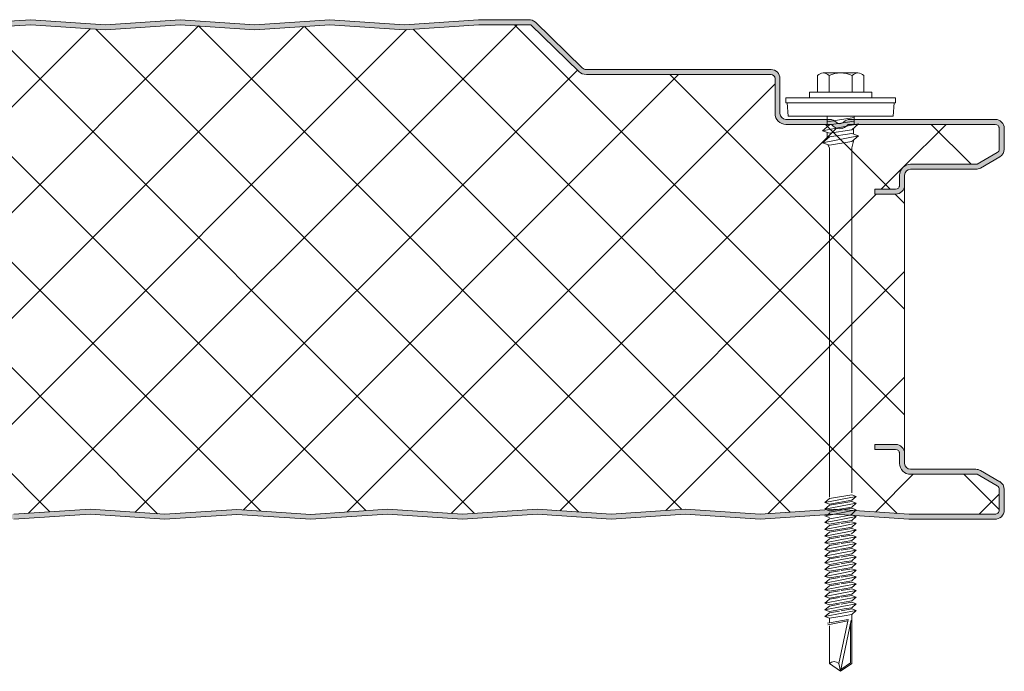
# Model space of a CAD drawing. Header units: millimetres. Extents: x 4011 to 12224, y -1824 to 4419.
# Tile 8 of 11: x 4954 to 5151, y 3897 to 4028. Entities that reach past the tile are written whole.
import ezdxf

# ---------------------------------------------------------------- set-up
doc = ezdxf.new("R2010")
doc.units = ezdxf.units.MM
doc.layers.add('A-DETL-GENF', color=92, linetype='Continuous', lineweight=13)

# ---------------------------------------------------------------- blocks, each defined once
blk = doc.blocks.new('HFX 1000 - SATINLINE - SATINLINE - HFX 1000 100mm - SATINLINE - SATINLINE-4530889-JOINT 15')
at = {"layer": 'A-DETL-GENF'}
h = blk.add_hatch(color=256, dxfattribs=at)
h.paths.add_polyline_path([(619.08, -0.04), (634.65, 0.99), (649.69, 0), (664.13, 0.95), (678.87, -0.04), (694.37, 0.99), (709.4, 0), (724.37, 0.99), (739.26, 0.01), (754.09, 0.99), (769.12, 0), (784.37, 0.97), (799.4, -0.02), (814.65, 0.99), (829.57, -0.01), (844.01, 0.96), (858.98, -0.03), (874.37, 0.99), (889.28, -0.01), (904.37, 0.99), (919.2, 0), (934.09, 0.99), (949, -0.01), (964.09, 0.99), (979.2, 0), (996.6, 0.05), (997, 0.19), (997.27, 0.34), (997.57, 0.63), (997.87, 1.14), (997.95, 1.38), (998, 1.8), (998, 5.96), (997.9, 6.52), (997.76, 6.86), (997.48, 7.23), (997, 7.57), (993.22, 9.75), (992.73, 9.94), (992.32, 9.99), (978.89, 10.04), (978.6, 10.16), (978.35, 10.35), (978.15, 10.62), (978.04, 10.88), (978, 11.19), (978, 13.19), (977.94, 13.66), (977.76, 14.09), (977.48, 14.47), (977, 14.79), (976.67, 14.93), (975.92, 14.99), (972, 14.99), (972, 13.99), (976.41, 13.97), (976.77, 13.76), (976.98, 13.4), (977, 13.19), (977, 11.19), (977.08, 10.63), (977.37, 10), (977.65, 9.64), (978.1, 9.29), (978.63, 9.07), (979.2, 8.99), (992.54, 8.99), (996.77, 6.52), (996.98, 6.16), (997, 5.96), (996.98, 1.61), (996.8, 1.27), (996.49, 1.05), (996.12, 1), (978.1, 1.05), (964, 2), (948.86, 1), (934, 2), (919.14, 1), (904.28, 2), (889.28, 0.99), (874.28, 2), (858.45, 0.99), (844.01, 1.96), (829.57, 0.99), (814.57, 2), (799, 0.99), (784, 2), (768.86, 1), (754, 2), (739.14, 1), (724.28, 2), (709.28, 0.99), (694.28, 2), (678.45, 0.99), (664.01, 1.96), (649.57, 0.99), (634.57, 2), (619.08, 0.96), (604.14, 1.96), (589.7, 0.99), (574.7, 2), (559.14, 0.99), (544.14, 2), (529, 1), (514.14, 2), (499.28, 1), (484.42, 2), (469.42, 0.99), (454.42, 2), (438.94, 0.97), (424.14, 1.96), (409.35, 0.97), (394, 2), (379.14, 1), (364.28, 2), (349.28, 0.99), (334.28, 2), (318.45, 0.99), (304.01, 1.96), (289.57, 0.99), (274.57, 2), (259.08, 0.96), (244.14, 1.96), (229.7, 0.99), (214.7, 2), (199.42, 0.97), (184.14, 2), (169, 1), (154.14, 2), (139.28, 1), (124.42, 2), (109.42, 0.99), (94.42, 2), (78.94, 0.97), (64.14, 1.96), (48.97, 1), (34, 2), (19.11, 1), (1.59, 1.02), (1.23, 1.23), (1.03, 1.59), (1, 2), (1, 9.3), (0.87, 10), (0.71, 10.4), (0.36, 10.85), (-0.1, 11.2), (-0.63, 11.42), (-1.2, 11.5), (-20.41, 11.52), (-20.77, 11.73), (-20.97, 12.09), (-21, 12.3), (-20.97, 13.4), (-20.77, 13.76), (-20.41, 13.97), (-20.2, 14), (-16, 14), (-16, 15), (-20.2, 15), (-20.67, 14.93), (-21.1, 14.75), (-21.47, 14.47), (-21.76, 14.1), (-21.94, 13.66), (-22, 13.2), (-21.99, 12.21), (-21.94, 11.83), (-21.76, 11.4), (-21.47, 11.02), (-21, 10.7), (-20.67, 10.56), (-20.2, 10.5), (-0.89, 10.45), (-0.6, 10.33), (-0.24, 10), (-0.16, 9.9), (-0.04, 9.61), (0, 9.3), (0, 1.8), (0.06, 1.33), (0.36, 0.75), (0.53, 0.52), (1, 0.2), (1.33, 0.06), (1.8, 0), (19.14, 0), (34.05, 1), (49.47, -0.02), (64.26, 0.95), (79.12, -0.03), (94.51, 0.99), (109.42, -0.01), (124.51, 0.99), (139.28, 0), (154.23, 0.99), (169.14, -0.01), (184.51, 0.97), (199.54, -0.02), (215.07, 0.97), (229.7, -0.01), (244.16, 0.96), (259.08, -0.04), (274.65, 0.99), (289.57, -0.01), (304.01, 0.96), (318.87, -0.04), (334.37, 0.99), (349.4, 0), (364.37, 0.99), (379.14, 0), (394, 1), (409.35, -0.03), (424.14, 0.96), (439.12, -0.03), (454.51, 0.99), (469.54, 0), (484.51, 0.99), (499.4, 0.01), (514.26, 0.99), (529.26, 0), (544.51, 0.97), (559.54, -0.02), (574.79, 0.99), (589.82, 0), (604.16, 0.96), (619.04, -0.04)])
h.paths.add_polyline_path([(972, 65.19), (976.2, 65.19), (976.67, 65.25), (977.1, 65.43), (977.48, 65.72), (977.81, 66.22), (977.94, 66.52), (978, 66.99), (978.04, 69.3), (978.16, 69.59), (978.35, 69.84), (978.63, 70.04), (978.89, 70.15), (979.2, 70.19), (992.73, 70.24), (992.79, 70.25), (993.22, 70.43), (997.1, 72.67), (997.48, 72.96), (997.76, 73.33), (997.94, 73.76), (998, 74.61), (998, 78.39), (997.9, 78.96), (997.76, 79.29), (997.48, 79.66), (997, 79.99), (996.6, 80.14), (996.04, 80.19), (966.7, 80.15), (966.36, 80.05), (965.76, 79.67), (965.38, 79.4), (964.92, 79.33), (964.48, 79.47), (963.68, 80.04), (963.32, 80.15), (962.95, 80.19), (953.88, 80.24), (953.6, 80.35), (953.35, 80.54), (953.16, 80.79), (953.03, 81.18), (953, 81.39), (952.99, 88.51), (952.94, 88.86), (952.76, 89.29), (952.48, 89.66), (952, 89.99), (951.67, 90.13), (951.2, 90.19), (913.85, 90.23), (913.48, 90.41), (913.07, 90.77), (903.62, 99.91), (903.28, 100.08), (902.91, 100.17), (902.53, 100.19), (892.52, 100.19), (877.58, 99.19), (862.66, 100.19), (847.58, 99.19), (832.66, 100.19), (817.58, 99.19), (802.66, 100.19), (787.58, 99.19), (772.66, 100.19), (757.58, 99.19), (742.66, 100.19), (727.58, 99.19), (712.66, 100.19), (697.58, 99.19), (682.66, 100.19), (667.58, 99.19), (652.66, 100.19), (637.58, 99.19), (622.66, 100.19), (607.58, 99.19), (592.66, 100.19), (577.58, 99.19), (562.66, 100.19), (547.58, 99.19), (532.66, 100.19), (517.58, 99.19), (502.66, 100.19), (487.58, 99.19), (472.66, 100.19), (457.58, 99.19), (442.66, 100.19), (427.58, 99.19), (412.66, 100.19), (397.58, 99.19), (382.66, 100.19), (367.58, 99.19), (352.66, 100.19), (337.58, 99.19), (322.66, 100.19), (307.58, 99.19), (292.66, 100.19), (277.58, 99.19), (262.66, 100.19), (247.58, 99.19), (232.66, 100.19), (217.58, 99.19), (202.66, 100.19), (187.58, 99.19), (172.66, 100.19), (157.58, 99.19), (142.66, 100.19), (127.58, 99.19), (112.66, 100.19), (97.58, 99.19), (82.66, 100.19), (67.58, 99.19), (52.66, 100.19), (37.58, 99.19), (22.66, 100.19), (7.58, 99.19), (-7.34, 100.19), (-22.42, 99.19), (-37.34, 100.19), (-47.33, 100.19), (-47.79, 100.13), (-48.22, 99.96), (-48.59, 99.68), (-55.75, 92.64), (-55.95, 92.11), (-55.99, 91.93), (-55.95, 91.44), (-55.88, 91.19), (-55.7, 90.86), (-55.44, 90.58), (-55.13, 90.37), (-54.54, 90.21), (-54.4, 90.19), (-26.2, 90.14), (-0.56, 82.27), (-0.33, 82.09), (-0.14, 81.81), (-0.04, 81.56), (0, 81.26), (-0.04, 71.08), (-0.16, 70.79), (-0.35, 70.54), (-0.6, 70.35), (-0.89, 70.23), (-1.2, 70.19), (-20.2, 70.19), (-20.67, 70.13), (-21.1, 69.95), (-21.47, 69.66), (-21.76, 69.29), (-21.94, 68.86), (-22, 67.99), (-22, 66.99), (-21.94, 66.52), (-21.76, 66.09), (-21.47, 65.72), (-21.1, 65.43), (-20.67, 65.25), (-20.2, 65.19), (-16, 65.19), (-16, 66.19), (-20.41, 66.22), (-20.77, 66.42), (-20.97, 66.78), (-21, 66.99), (-20.97, 68.6), (-20.77, 68.96), (-20.41, 69.16), (-20.2, 69.19), (-1.2, 69.19), (-0.63, 69.26), (-0.1, 69.48), (0.48, 70), (0.71, 70.29), (0.93, 70.82), (1, 71.39), (1, 81.26), (0.93, 81.82), (0.71, 82.35), (0.39, 82.78), (-0.05, 83.13), (-0.56, 83.36), (-26.2, 91.19), (-54.54, 91.21), (-54.82, 91.36), (-54.97, 91.61), (-54.99, 91.86), (-54.88, 92.13), (-54.67, 92.36), (-47.66, 99.19), (-37.37, 99.19), (-22.33, 98.18), (-7.34, 99.19), (7.66, 98.18), (22.66, 99.19), (37.66, 98.18), (52.66, 99.19), (67.66, 98.18), (82.66, 99.19), (97.66, 98.18), (112.66, 99.19), (127.66, 98.18), (142.66, 99.19), (157.66, 98.18), (172.66, 99.19), (187.66, 98.18), (202.66, 99.19), (217.66, 98.18), (232.66, 99.19), (247.66, 98.18), (262.66, 99.19), (277.66, 98.18), (292.66, 99.19), (307.66, 98.18), (322.66, 99.19), (337.66, 98.18), (352.66, 99.19), (367.66, 98.18), (382.66, 99.19), (397.66, 98.18), (412.66, 99.19), (427.66, 98.18), (442.66, 99.19), (457.66, 98.18), (472.66, 99.19), (487.66, 98.18), (502.66, 99.19), (517.66, 98.18), (532.66, 99.19), (547.66, 98.18), (562.66, 99.19), (577.66, 98.18), (592.66, 99.19), (607.66, 98.18), (622.66, 99.19), (637.66, 98.18), (652.66, 99.19), (667.66, 98.18), (682.66, 99.19), (697.66, 98.18), (713.05, 99.17), (727.66, 98.18), (742.66, 99.19), (757.66, 98.18), (772.66, 99.19), (787.66, 98.18), (802.66, 99.19), (817.66, 98.18), (832.66, 99.19), (847.66, 98.18), (862.66, 99.19), (877.66, 98.18), (892.56, 99.19), (902.99, 99.19), (912.62, 89.81), (913.07, 89.47), (913.59, 89.26), (914.15, 89.19), (951.41, 89.16), (951.77, 88.96), (951.98, 88.6), (952, 88.39), (952, 81.39), (952.08, 80.82), (952.3, 80.29), (952.65, 79.83), (953.1, 79.48), (953.63, 79.26), (954.2, 79.19), (963.35, 79.19), (963.67, 78.83), (964.07, 78.55), (964.52, 78.38), (965, 78.32), (965.48, 78.38), (965.93, 78.55), (966.33, 78.83), (966.65, 79.19), (996.41, 79.16), (996.77, 78.96), (996.98, 78.6), (997, 78.39), (996.98, 74.02), (996.77, 73.66), (996.6, 73.54), (992.54, 71.19), (979.2, 71.19), (978.63, 71.11), (978.1, 70.9), (977.65, 70.55), (977.26, 70), (977.08, 69.56), (977, 68.99), (976.98, 66.78), (976.77, 66.42), (976.41, 66.22), (976.2, 66.19), (972, 66.19), (972, 65.25)])
h = blk.add_hatch(dxfattribs=at)
h.set_pattern_fill('FP_3', color=256, style=0, pattern_type=2)
h.set_pattern_definition([(45, (-4153.283, -3928.016), (-10.6066, 10.6066), []), (135, (-4153.283, -3928.016), (-10.6066, -10.6066), [])])
h.paths.add_polyline_path([(259.08, 0.96), (274.57, 2), (289.57, 0.99), (304.01, 1.96), (318.87, 0.96), (334.28, 2), (349.28, 0.99), (364.28, 2), (379.14, 1), (394, 2), (409.35, 0.97), (424.14, 1.96), (439, 0.96), (454.42, 2), (469.42, 0.99), (484.42, 2), (499.28, 1), (514.14, 2), (529.14, 0.99), (544.14, 2), (559.42, 0.97), (574.7, 2), (589.7, 0.99), (604.14, 1.96), (619.08, 0.96), (634.57, 2), (649.57, 0.99), (664.01, 1.96), (678.87, 0.96), (694.28, 2), (709.28, 0.99), (724.28, 2), (739.14, 1), (754, 2), (769, 0.99), (784, 2), (799.28, 0.97), (814.57, 2), (829.57, 0.99), (844.01, 1.96), (858.87, 0.96), (874.28, 2), (889.28, 0.99), (904.28, 2), (919.14, 1), (934, 2), (949, 0.99), (964, 2), (978.9, 1), (996.49, 1.05), (996.8, 1.27), (996.91, 1.43), (997, 1.8), (997, 5.96), (996.9, 6.36), (996.6, 6.65), (992.54, 8.99), (979.2, 8.99), (978.63, 9.07), (978.1, 9.29), (977.65, 9.64), (977.3, 10.09), (977.08, 10.63), (977, 11.19), (977, 13.19), (976.9, 13.59), (976.6, 13.89), (976.2, 13.99), (972, 13.99), (972, 14.99), (976.2, 14.99), (976.67, 14.93), (977.1, 14.75), (977.48, 14.47), (977.76, 14.09), (977.94, 13.66), (978, 13.19), (978, 66.99), (977.94, 66.52), (977.76, 66.09), (977.48, 65.72), (977.1, 65.43), (976.67, 65.25), (976.2, 65.19), (972, 65.19), (972, 66.19), (976.41, 66.22), (976.77, 66.42), (976.9, 66.59), (977, 66.99), (977, 68.99), (977.08, 69.56), (977.3, 70.09), (977.65, 70.55), (978.1, 70.9), (978.63, 71.11), (979.2, 71.19), (992.54, 71.19), (996.77, 73.66), (996.9, 73.83), (997, 74.23), (997, 78.39), (996.9, 78.79), (996.6, 79.08), (996.2, 79.19), (966.65, 79.19), (966.33, 78.83), (965.93, 78.55), (965.48, 78.38), (965, 78.32), (964.52, 78.38), (964.07, 78.55), (963.67, 78.83), (963.35, 79.19), (954.2, 79.19), (953.63, 79.26), (953.1, 79.48), (952.65, 79.83), (952.3, 80.29), (952.08, 80.82), (952, 81.39), (952, 88.39), (951.9, 88.79), (951.6, 89.08), (951.2, 89.19), (914.15, 89.19), (913.59, 89.26), (913.07, 89.47), (912.62, 89.81), (902.99, 99.19), (892.56, 99.19), (877.66, 98.18), (862.66, 99.19), (847.66, 98.18), (832.66, 99.19), (817.66, 98.18), (802.66, 99.19), (787.66, 98.18), (772.66, 99.19), (757.66, 98.18), (742.66, 99.19), (727.66, 98.18), (712.66, 99.19), (697.66, 98.18), (682.66, 99.19), (667.66, 98.18), (652.66, 99.19), (637.66, 98.18), (622.66, 99.19), (607.66, 98.18), (592.66, 99.19), (577.66, 98.18), (562.66, 99.19), (547.66, 98.18), (532.66, 99.19), (517.66, 98.18), (502.66, 99.19), (487.66, 98.18), (472.66, 99.19), (457.66, 98.18), (442.66, 99.19), (427.66, 98.18), (412.66, 99.19), (397.66, 98.18), (382.66, 99.19), (367.66, 98.18), (352.66, 99.19), (337.66, 98.18), (322.66, 99.19), (307.66, 98.18), (292.66, 99.19), (277.66, 98.18), (262.66, 99.19), (247.66, 98.18), (232.66, 99.19), (217.66, 98.18), (202.66, 99.19), (187.66, 98.18), (172.66, 99.19), (157.66, 98.18), (142.66, 99.19), (127.66, 98.18), (112.66, 99.19), (97.66, 98.18), (82.66, 99.19), (67.66, 98.18), (52.66, 99.19), (37.66, 98.18), (22.66, 99.19), (7.66, 98.18), (-7.34, 99.19), (-22.33, 98.18), (-37.37, 99.19), (-47.66, 99.19), (-54.91, 92.11), (-54.97, 91.98), (-54.95, 91.56), (-54.79, 91.34), (-54.54, 91.21), (-54.4, 91.19), (-26.2, 91.19), (-0.56, 83.36), (-0.05, 83.13), (0.39, 82.78), (0.72, 82.33), (0.93, 81.81), (1, 81.26), (1, 71.39), (0.93, 70.82), (0.71, 70.29), (0.36, 69.83), (-0.1, 69.48), (-0.63, 69.26), (-1.2, 69.19), (-20.41, 69.16), (-20.77, 68.96), (-20.89, 68.79), (-21, 68.39), (-21, 66.99), (-20.89, 66.59), (-20.6, 66.3), (-20.2, 66.19), (-16, 66.19), (-16, 65.19), (-20.2, 65.19), (-20.67, 65.25), (-21.1, 65.43), (-21.47, 65.72), (-21.76, 66.09), (-21.94, 66.52), (-22, 66.99), (-22, 13.2), (-21.94, 13.66), (-21.76, 14.1), (-21.47, 14.47), (-21.1, 14.75), (-20.67, 14.93), (-20.2, 15), (-16, 15), (-16, 14), (-20.41, 13.97), (-20.77, 13.76), (-20.89, 13.6), (-21, 13.2), (-21, 12.3), (-20.89, 11.9), (-20.6, 11.6), (-20.2, 11.5), (-1.2, 11.5), (-0.63, 11.42), (-0.1, 11.2), (0.36, 10.85), (0.71, 10.4), (0.93, 9.86), (1, 9.3), (1, 1.8), (1.11, 1.4), (1.4, 1.1), (1.8, 1), (19.11, 1), (34, 2), (49.35, 0.97), (64.14, 1.96), (79, 0.96), (94.42, 2), (109.42, 0.99), (124.42, 2), (139.28, 1), (154.14, 2), (169.14, 0.99), (184.14, 2), (199.42, 0.97), (214.7, 2), (229.7, 0.99), (244.14, 1.96)])
for p, q in [((802.66, 100.19), (787.66, 99.19)), ((802.66, 99.19), (787.66, 98.18)), ((817.66, 99.19), (802.66, 100.19)), ((817.66, 98.18), (802.66, 99.19)), ((832.66, 100.19), (817.66, 99.19)), ((832.66, 99.19), (817.66, 98.18)), ((847.66, 99.19), (832.66, 100.19)), ((847.66, 98.18), (832.66, 99.19)), ((862.66, 100.19), (847.66, 99.19)), ((862.66, 99.19), (847.66, 98.18)), ((877.66, 99.19), (862.66, 100.19)), ((877.66, 98.18), (862.66, 99.19)), ((892.52, 100.19), (877.66, 99.19)), ((892.56, 99.19), (877.66, 98.18)), ((902.53, 100.19), (892.52, 100.19)), ((902.99, 99.19), (892.56, 99.19)), ((912.62, 89.81), (902.99, 99.19)), ((913.31, 90.53), (903.92, 99.68)), ((951.2, 90.19), (914.15, 90.19)), ((951.2, 89.19), (914.15, 89.19)), ((960.52, 88.98), (960.52, 85.65)), ((961.68, 89.51), (968.64, 89.51)), ((962.84, 88.98), (962.84, 85.65)), ((967.48, 88.98), (967.48, 85.65)), ((969.8, 88.98), (969.8, 85.65)), ((952, 81.39), (952, 88.39)), ((953, 81.39), (953, 88.39)), ((971.41, 85.65), (958.91, 85.65)), ((958.91, 85.65), (958.91, 84.51)), ((971.41, 84.51), (971.41, 85.65)), ((976.16, 84.51), (954.16, 84.51)), ((954.16, 84.51), (954.16, 83.51)), ((954.16, 83.51), (976.16, 83.51)), ((954.41, 83.51), (954.63, 80.81)), ((975.69, 80.81), (975.91, 83.51)), ((976.16, 83.51), (976.16, 84.51)), ((962.95, 80.19), (954.2, 80.19)), ((963.35, 79.19), (954.2, 79.19)), ((975.69, 80.81), (954.63, 80.81)), ((961.55, 77.89), (968.77, 79.29)), ((962.91, 79.07), (961.55, 77.89)), ((962.47, 80.81), (962.47, 78.69)), ((967.86, 80.55), (962.47, 79.73)), ((967.86, 79.83), (962.91, 79.07)), ((996.2, 79.19), (966.65, 79.19)), ((996.2, 80.19), (967.05, 80.19)), ((968.77, 79.29), (967.41, 78.11)), ((967.86, 80.81), (967.86, 79.11)), ((962.91, 77.42), (961.55, 77.89)), ((962.47, 77.57), (962.47, 76.31)), ((967.41, 78.11), (962.91, 77.42)), ((967.41, 77.38), (962.91, 76.7)), ((968.77, 76.92), (967.41, 77.38)), ((967.77, 78.43), (967.77, 77.26)), ((997, 74.23), (997, 78.39)), ((998, 74.23), (998, 78.39)), ((961.55, 75.52), (968.77, 76.92)), ((962.91, 76.7), (961.55, 75.52)), ((961.55, 75.52), (962.91, 75.05)), ((962.6, 75.16), (962.92, 74.42)), ((962.91, 75.05), (967.41, 75.74)), ((967.41, 75.74), (968.77, 76.92)), ((967.42, 74.46), (967.79, 76.07)), ((962.92, 74.42), (962.92, 4.42)), ((967.42, 5.25), (967.42, 74.46)), ((992.54, 71.19), (996.6, 73.54)), ((979.2, 71.19), (992.54, 71.19)), ((993.22, 70.43), (997.1, 72.67)), ((979.2, 70.19), (992.32, 70.19)), ((977, 66.99), (977, 68.99)), ((978, 66.99), (978, 68.99)), ((972, 65.19), (972, 66.19)), ((972, 66.19), (976.2, 66.19)), ((978, 13.19), (978, 66.99)), ((976.2, 65.19), (972, 65.19)), ((972, 13.99), (972, 14.99)), ((972, 14.99), (976.2, 14.99)), ((976.2, 13.99), (972, 13.99)), ((977, 11.19), (977, 13.19)), ((978, 11.19), (978, 13.19)), ((992.32, 9.99), (979.2, 9.99)), ((992.54, 8.99), (979.2, 8.99)), ((996.6, 6.65), (992.54, 8.99)), ((997.1, 7.51), (993.22, 9.75)), ((997, 1.8), (997, 5.96)), ((998, 1.8), (998, 5.96)), ((962.01, 3.34), (968.31, 4.56)), ((962.91, 4.12), (962.01, 3.34)), ((962.91, 4.12), (967.41, 4.87)), ((968.31, 4.56), (967.41, 4.87)), ((968.31, 4.56), (967.41, 3.78)), ((799.28, 0.97), (814.57, 2)), ((814.57, 2), (829.57, 0.99)), ((858.87, 0.96), (874.28, 2)), ((874.28, 2), (889.28, 0.99)), ((889.28, 0.99), (904.28, 2)), ((904.28, 2), (919.14, 1)), ((919.14, 1), (934, 2)), ((934, 2), (949, 0.99)), ((949, 0.99), (964, 2)), ((962.01, 3.34), (962.91, 3.03)), ((962.01, 1.99), (968.31, 3.21)), ((962.91, 2.77), (962.01, 1.99)), ((962.01, 1.99), (962.91, 1.68)), ((962.91, 3.03), (967.41, 3.78)), ((967.41, 3.52), (962.91, 2.77)), ((967.41, 2.43), (962.91, 1.68)), ((967.41, 2.18), (962.91, 1.42)), ((964, 2), (978.9, 1)), ((968.31, 3.21), (967.41, 3.52)), ((968.31, 3.21), (967.41, 2.43)), ((968.31, 1.87), (967.41, 2.18)), ((799.28, -0.03), (814.57, 1)), ((814.57, 1), (829.57, -0.01)), ((829.57, 0.99), (844.01, 1.96)), ((829.57, -0.01), (844.01, 0.96)), ((844.01, 1.96), (858.87, 0.96)), ((844.01, 0.96), (858.87, -0.04)), ((858.87, -0.04), (874.28, 1)), ((874.28, 1), (889.28, -0.01)), ((889.28, -0.01), (904.28, 1)), ((904.28, 1), (919.14, 0)), ((919.14, 0), (934, 1)), ((934, 1), (949, -0.01)), ((949, -0.01), (964, 1)), ((962.01, 0.64), (963.11, 0.86)), ((962.01, 0.64), (962.91, 0.33)), ((962.91, 0.08), (962.01, -0.7)), ((962.4, 0.72), (962.99, 1.18)), ((962.91, 0.08), (963.76, 0.22)), ((962.92, 0.82), (968.31, 1.87)), ((963.76, 0.22), (967.41, 0.83)), ((964, 1), (978.86, 0)), ((968.31, 0.52), (964.26, -0.27)), ((968.31, 0.52), (967.18, 0.91)), ((968.31, 1.87), (967.24, 0.8)), ((968.31, 0.52), (967.41, -0.26)), ((978.86, 0), (996.07, 0)), ((978.9, 1), (996.12, 1)), ((964.26, -0.27), (962.01, -0.7)), ((962.01, -0.7), (962.91, -1.01)), ((962.91, -1.27), (962.01, -2.05)), ((962.01, -2.05), (965.4, -1.39)), ((962.91, -1.01), (964.71, -0.71)), ((964.93, -0.93), (962.91, -1.27)), ((965.88, -1.86), (962.91, -2.36)), ((964.71, -0.71), (967.41, -0.26)), ((967.41, -0.52), (965.25, -0.88)), ((965.4, -1.39), (968.31, -0.83)), ((967.41, -1.61), (965.88, -1.86)), ((967.41, -1.86), (966.11, -2.08)), ((968.31, -0.83), (967.41, -0.52)), ((968.31, -0.83), (967.41, -1.61)), ((968.31, -2.17), (967.41, -1.86)), ((962.01, -2.05), (962.91, -2.36)), ((962.01, -3.4), (966.55, -2.52)), ((962.91, -2.62), (962.01, -3.4)), ((962.01, -3.4), (962.91, -3.71)), ((966.11, -2.08), (962.91, -2.62)), ((962.91, -3.71), (967.06, -3.01)), ((964.93, -3.62), (962.91, -3.96)), ((967.41, -3.21), (965.25, -3.57)), ((965.4, -4.08), (968.31, -3.52)), ((966.55, -2.52), (968.31, -2.17)), ((968.31, -2.17), (967.38, -2.96)), ((968.31, -3.52), (967.41, -3.21)), ((968.31, -3.52), (967.41, -4.3)), ((962.91, -3.96), (962.01, -4.74)), ((962.01, -4.74), (965.4, -4.08)), ((962.01, -4.74), (962.91, -5.05)), ((962.91, -5.32), (962.01, -6.1)), ((962.01, -6.1), (965.4, -5.44)), ((965.88, -4.56), (962.91, -5.05)), ((964.93, -4.98), (962.91, -5.32)), ((965.88, -5.91), (962.91, -6.41)), ((967.41, -4.56), (965.25, -4.92)), ((967.41, -5.9), (965.25, -6.26)), ((965.4, -5.44), (968.31, -4.87)), ((967.41, -4.3), (965.88, -4.56)), ((967.41, -5.65), (965.88, -5.91)), ((968.31, -4.87), (967.41, -4.56)), ((968.31, -4.87), (967.41, -5.65)), ((968.31, -6.21), (967.41, -5.9)), ((962.01, -6.1), (962.91, -6.41)), ((962.91, -6.66), (962.01, -7.44)), ((962.01, -7.44), (965.4, -6.78)), ((962.01, -7.44), (962.91, -7.75)), ((964.93, -6.32), (962.91, -6.66)), ((965.88, -7.25), (962.91, -7.75)), ((964.93, -7.66), (962.91, -8)), ((967.41, -7.25), (965.25, -7.61)), ((965.4, -6.78), (968.31, -6.21)), ((965.4, -8.12), (968.31, -7.56)), ((967.41, -6.99), (965.88, -7.25)), ((968.31, -6.21), (967.41, -6.99)), ((968.31, -7.56), (967.41, -7.25)), ((968.31, -7.56), (967.41, -8.34)), ((962.91, -8), (962.01, -8.78)), ((962.01, -8.78), (965.4, -8.12)), ((962.01, -8.78), (962.91, -9.09)), ((962.91, -9.35), (962.01, -10.13)), ((962.01, -10.13), (965.4, -9.47)), ((965.88, -8.6), (962.91, -9.09)), ((964.93, -9.01), (962.91, -9.35)), ((967.41, -8.6), (965.25, -8.96)), ((965.4, -9.47), (968.31, -8.91)), ((967.41, -8.34), (965.88, -8.6)), ((967.41, -9.69), (965.88, -9.94)), ((968.31, -8.91), (967.41, -8.6)), ((968.31, -8.91), (967.41, -9.69)), ((962.01, -10.13), (962.91, -10.44)), ((962.91, -10.7), (962.01, -11.48)), ((962.01, -11.48), (965.4, -10.82)), ((962.01, -11.48), (962.91, -11.79)), ((965.88, -9.94), (962.91, -10.44)), ((964.93, -10.36), (962.91, -10.7)), ((965.88, -11.29), (962.91, -11.79)), ((964.93, -11.7), (962.91, -12.04)), ((967.41, -9.94), (965.25, -10.3)), ((967.41, -11.29), (965.25, -11.65)), ((965.4, -10.82), (968.31, -10.25)), ((965.4, -12.17), (968.31, -11.6)), ((967.41, -11.04), (965.88, -11.29)), ((968.31, -10.25), (967.41, -9.94)), ((968.31, -10.25), (967.41, -11.04)), ((968.31, -11.6), (967.41, -11.29)), ((968.31, -11.6), (967.41, -12.38)), ((962.91, -12.04), (962.01, -12.82)), ((962.01, -12.82), (965.4, -12.17)), ((962.01, -12.82), (962.91, -13.13)), ((962.91, -13.39), (962.01, -14.17)), ((962.01, -14.17), (965.4, -13.51)), ((965.88, -12.64), (962.91, -13.13)), ((964.93, -13.05), (962.91, -13.39)), ((967.41, -12.64), (965.25, -13)), ((965.4, -13.51), (968.31, -12.95)), ((967.41, -12.38), (965.88, -12.64)), ((967.41, -13.73), (965.88, -13.98)), ((968.31, -12.95), (967.41, -12.64)), ((968.31, -12.95), (967.41, -13.73)), ((962.01, -14.17), (962.91, -14.48)), ((962.91, -14.74), (962.01, -15.52)), ((962.01, -15.52), (965.4, -14.86)), ((962.01, -15.52), (962.91, -15.83)), ((965.88, -13.98), (962.91, -14.48)), ((964.93, -14.4), (962.91, -14.74)), ((965.88, -15.33), (962.91, -15.83)), ((964.93, -15.74), (962.91, -16.08)), ((967.41, -13.98), (965.25, -14.34)), ((967.41, -15.33), (965.25, -15.69)), ((965.4, -14.86), (968.31, -14.29)), ((965.4, -16.21), (968.31, -15.64)), ((967.41, -15.08), (965.88, -15.33)), ((968.31, -14.29), (967.41, -13.98)), ((968.31, -14.29), (967.41, -15.08)), ((968.31, -15.64), (967.41, -15.33)), ((968.31, -15.64), (967.41, -16.42)), ((962.91, -16.08), (962.01, -16.86)), ((962.01, -16.86), (965.4, -16.21)), ((962.01, -16.86), (962.91, -17.17)), ((962.91, -17.43), (962.01, -18.21)), ((962.01, -18.21), (965.4, -17.55)), ((965.88, -16.68), (962.91, -17.17)), ((964.93, -17.09), (962.91, -17.43)), ((967.41, -16.68), (965.25, -17.04)), ((965.4, -17.55), (968.31, -16.99)), ((967.41, -16.42), (965.88, -16.68)), ((967.41, -17.77), (965.88, -18.02)), ((968.31, -16.99), (967.41, -16.68)), ((968.31, -16.99), (967.41, -17.77)), ((962.01, -18.21), (962.91, -18.52)), ((962.91, -18.78), (962.01, -19.56)), ((962.01, -19.56), (965.4, -18.9)), ((962.01, -19.56), (962.91, -19.87)), ((965.88, -18.02), (962.91, -18.52)), ((964.93, -18.44), (962.91, -18.78)), ((965.88, -19.37), (962.91, -19.87)), ((967.41, -18.02), (965.25, -18.38)), ((965.4, -18.9), (968.31, -18.33)), ((967.41, -19.12), (965.88, -19.37)), ((968.31, -18.33), (967.41, -18.02)), ((968.31, -18.33), (967.41, -19.12)), ((967.41, -28.95), (967.41, -19.12)), ((966.65, -20.14), (962.52, -20.86)), ((962.58, -21.19), (966.59, -20.41)), ((962.91, -19.87), (962.91, -20.79)), ((962.91, -21.39), (962.91, -28.95)), ((964.82, -28.95), (966.65, -20.14)), ((967.29, -20.27), (965.16, -30.53)), ((967.15, -20.96), (967.15, -28.81)), ((962.91, -28.95), (965.16, -30.53)), ((965.16, -30.53), (964.82, -28.95)), ((965.16, -30.53), (967.41, -28.95)), ((967.15, -28.81), (965.24, -30.15))]:
    blk.add_line(p, q, dxfattribs=at)
for centre, radius, start, end in [((902.66, 98.39), 1.8, 45.7585, 94.1532), ((914.15, 91.39), 2.2, 225.7585, 270), ((914.15, 91.39), 1.2, 225.7585, 270), ((951.2, 88.39), 1.8, 360, 90), ((951.2, 88.39), 0.8, 360, 90), ((961.68, 87.96), 1.54, 41.3319, 138.6681), ((965.16, 84.11), 5.39, 64.5175, 115.4825), ((968.64, 87.96), 1.54, 41.3319, 138.6681), ((951.2, 88.39), 0.8, 360, 30), ((954.2, 81.39), 2.2, 180, 270), ((954.2, 81.39), 1.2, 180, 270), ((962.95, 78.39), 1.8, 42.5365, 90), ((965, 80.32), 2, 214.5, 325.5), ((965, 80.32), 1, 224.7568, 319.1779), ((967.05, 78.39), 1.8, 90, 135.2599), ((996.2, 78.39), 1.8, 360, 90), ((996.2, 78.39), 0.8, 360, 90), ((996.2, 78.39), 0.8, 360, 30), ((996.2, 74.23), 0.8, 300, 360), ((996.2, 74.23), 0.8, 330, 360), ((996.2, 74.23), 1.8, 300, 0), ((979.2, 68.99), 2.2, 90, 180), ((979.2, 68.99), 1.2, 90, 180), ((992.32, 71.99), 1.8, 270, 300), ((976.2, 66.99), 1.8, 270, 360), ((976.2, 66.99), 0.8, 270, 360), ((976.2, 66.99), 0.8, 330, 360), ((976.2, 13.19), 1.8, 0, 90), ((976.2, 13.19), 0.8, 360, 90), ((976.2, 13.19), 0.8, 360, 30), ((979.2, 11.19), 2.2, 180, 270), ((979.2, 11.19), 1.2, 180, 270), ((992.32, 8.19), 1.8, 60, 90), ((996.2, 5.96), 0.8, 360, 60), ((996.2, 5.96), 0.8, 0, 30), ((996.2, 5.96), 1.8, 0, 60), ((996.2, 1.8), 1.8, 265.8468, 0), ((996.2, 1.8), 0.8, 263.7686, 360), ((963.86, -29.98), 1.41, 47.2756, 132.7244)]:
    blk.add_arc(centre, radius, start, end, dxfattribs=at)

msp = doc.modelspace()

# ---------------------------------------------------------------- block references
at = {"layer": 'A-DETL-GENF'}
msp.add_blockref('HFX 1000 - SATINLINE - SATINLINE - HFX 1000 100mm - SATINLINE - SATINLINE-4530889-JOINT 15', (4153.28, 3928.02), dxfattribs=at)

doc.saveas('drawing.dxf')
